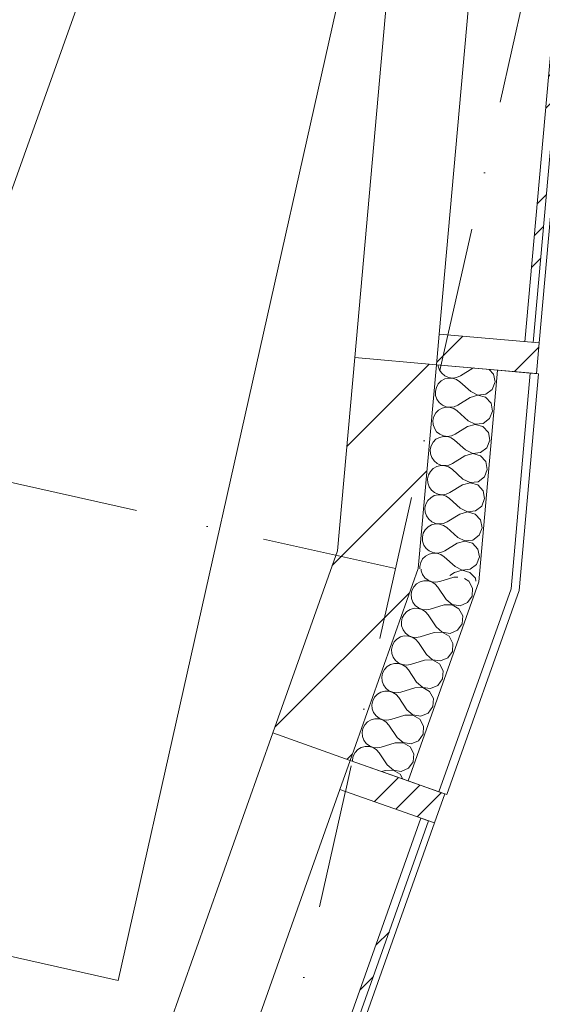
# Model space of a CAD drawing. Header units: millimetres. Extents: x -7213913 to -6985912, y 6023162 to 6205784.
# Tile 212 of 256: x -7183159 to -7181884, y 6176031 to 6178432. Entities that reach past the tile are written whole.
import ezdxf
from ezdxf.enums import TextEntityAlignment as Align

# ---------------------------------------------------------------- set-up
doc = ezdxf.new("R2010")
doc.units = ezdxf.units.MM
doc.header["$MEASUREMENT"] = 0
doc.set_wipeout_variables(frame=1)
doc.linetypes.add('Wipeout_Contour', pattern=[1000, 0, -1000])
doc.linetypes.add('Штрихпунктирная', pattern=[670.277762, 352.777767, -176.388884, 0, -141.111112])
for name, color, linetype in [('АР-Стены_внешние_.АР', 7, 'Continuous'), ('АР-Стены_Наружные ВИТРАЖ', 7, 'Continuous'), ('АР-Чертеж-Оси_Осевые размеры.АР', 7, 'Continuous'), ('ИОС-Шахты и отверстия.АР', 7, 'Continuous')]:
    doc.layers.add(name, color=color, linetype=linetype)
for name, color, linetype, lineweight in [('АР-Стены_внешние_.АР_Ном._пера__1', 7, 'Continuous', 0), ('АР-Стены_внешние_.АР_Ном._пера__120', 7, 'Continuous', 0), ('АР-Стены_Наружные ВИТРАЖ_Ном._пера__120', 7, 'Continuous', 0), ('АР-Чертеж-Оси_Осевые размеры.АР_Ном._пера__120', 7, 'Continuous', 0), ('ИОС-Шахты и отверстия.АР_Ном._пера__1', 7, 'Continuous', 0)]:
    doc.layers.add(name, color=color, linetype=linetype, lineweight=lineweight)
doc.styles.add('РЎР“Р•РќР•Р\xa0Р\x98Р\xa0_РЎРўР\x98Р›Р¬_5', font='GOTHIC.TTF')
pattern_1 = [(45, (-6566190.34, 6562677.8), (-176.776695, 176.776695), []), (45, (-6566225.7, 6562713.15), (-176.776695, 176.776695), []), (45, (-6566261.05, 6562748.5), (-176.776695, 176.776695), [])]
pattern_2 = [(45, (-6566190.34, 6562677.8), (-127.279217, 127.279217), [])]

# ---------------------------------------------------------------- blocks, each defined once
blk = doc.blocks.new('Символ Проема в Полу 21[137]_1', base_point=(-7183797.2, 6176286.5))
at = {"layer": 'ИОС-Шахты и отверстия.АР_Ном._пера__1', "color": 7, "linetype": 'Continuous', "lineweight": 0, "flags": 128}
for points in [[(-7183797.2, 6176286.5), (-7183123.8, 6179284.7), (-7182245.7, 6179087.5), (-7182869.6, 6178883.2)], [(-7182869.6, 6178883.2), (-7182245.7, 6179087.5), (-7182919, 6176089.3), (-7183797.2, 6176286.5)]]:
    blk.add_lwpolyline(points, close=True, dxfattribs=at)
blk = doc.blocks.new('Навесная Стена_35_1', base_point=(-6566190.3, 6562677.8))
at = {"layer": 'АР-Стены_Наружные ВИТРАЖ_Ном._пера__120', "color": 7, "linetype": 'Continuous', "lineweight": 0, "flags": 128}
for points in [[(-7182378.4, 6176555.2), (-7183332.4, 6173866.7)], [(-7182147.5, 6176473.3), (-7183101.5, 6173784.7)]]:
    blk.add_lwpolyline(points, dxfattribs=at)
at = {"color": 254, "linetype": 'Wipeout_Contour', "lineweight": 0, "ltscale": 37888838.77519195}
blk.add_wipeout([(-7183115.6, 6173789.8), (-7182161.7, 6176478.3), (-7182180.5, 6176485), (-7183134.5, 6173796.4)], dxfattribs=at).dxf.layer = 'АР-Стены_Наружные ВИТРАЖ'
at = {"layer": 'АР-Стены_Наружные ВИТРАЖ', "linetype": 'Continuous', "lineweight": 0, "true_color": 0x000000}
h = blk.add_hatch(dxfattribs=at)
h.set_pattern_fill('АЛЮМИНИЙ_0001', color=18, style=0, pattern_type=2)
h.set_pattern_definition(pattern_1)
h.paths.add_polyline_path([(-7183115.6, 6173789.8), (-7182161.7, 6176478.3), (-7182180.5, 6176485), (-7183134.5, 6173796.4)])
at = {"layer": 'АР-Стены_Наружные ВИТРАЖ_Ном._пера__120', "color": 7, "linetype": 'Continuous', "lineweight": 0, "flags": 128}
blk.add_lwpolyline([(-7183115.6, 6173789.8), (-7183134.5, 6173796.4), (-7182180.5, 6176485), (-7182161.7, 6176478.3)], close=True, dxfattribs=at)
at = {"color": 254, "linetype": 'Wipeout_Contour', "lineweight": 0, "ltscale": 37891315.3233674}
blk.add_wipeout([(-7182122.5, 6176544), (-7182353.3, 6176625.9), (-7182378.4, 6176555.2), (-7182147.5, 6176473.3)], dxfattribs=at).dxf.layer = 'АР-Стены_Наружные ВИТРАЖ'
at = {"layer": 'АР-Стены_Наружные ВИТРАЖ', "linetype": 'Continuous', "lineweight": 0, "true_color": 0x000000}
h = blk.add_hatch(dxfattribs=at)
h.set_pattern_fill('АЛЮМИНИЙ_0001', color=18, style=0, pattern_type=2)
h.set_pattern_definition(pattern_1)
h.paths.add_polyline_path([(-7182122.5, 6176544), (-7182353.3, 6176625.9), (-7182378.4, 6176555.2), (-7182147.5, 6176473.3)])
at = {"layer": 'АР-Стены_Наружные ВИТРАЖ_Ном._пера__120', "color": 7, "linetype": 'Continuous', "lineweight": 0, "flags": 128}
blk.add_lwpolyline([(-7182122.5, 6176544), (-7182147.5, 6176473.3), (-7182378.4, 6176555.2), (-7182353.3, 6176625.9)], close=True, dxfattribs=at)
blk = doc.blocks.new('Навесная Стена_36_1', base_point=(-6566190.3, 6562677.8))
at = {"layer": 'АР-Стены_Наружные ВИТРАЖ_Ном._пера__120', "color": 7, "linetype": 'Continuous', "lineweight": 0, "flags": 128}
for points in [[(-7181881.7, 6180510.3), (-7182136.2, 6177665.4)], [(-7181637.7, 6180488.5), (-7181892.2, 6177643.6)]]:
    blk.add_lwpolyline(points, dxfattribs=at)
at = {"color": 254, "linetype": 'Wipeout_Contour', "lineweight": 0, "ltscale": 37896488.80814835}
blk.add_wipeout([(-7181907.1, 6177644.9), (-7181652.6, 6180489.9), (-7181672.6, 6180491.6), (-7181927, 6177646.7)], dxfattribs=at).dxf.layer = 'АР-Стены_Наружные ВИТРАЖ'
at = {"layer": 'АР-Стены_Наружные ВИТРАЖ', "linetype": 'Continuous', "lineweight": 0, "true_color": 0x000000}
h = blk.add_hatch(dxfattribs=at)
h.set_pattern_fill('АЛЮМИНИЙ_0001', color=18, style=0, pattern_type=2)
h.set_pattern_definition(pattern_1)
h.paths.add_polyline_path([(-7181907.1, 6177644.9), (-7181652.6, 6180489.9), (-7181672.6, 6180491.6), (-7181927, 6177646.7)])
at = {"layer": 'АР-Стены_Наружные ВИТРАЖ_Ном._пера__120', "color": 7, "linetype": 'Continuous', "lineweight": 0, "flags": 128}
blk.add_lwpolyline([(-7181907.1, 6177644.9), (-7181927, 6177646.7), (-7181672.6, 6180491.6), (-7181652.6, 6180489.9)], close=True, dxfattribs=at)
at = {"color": 254, "linetype": 'Wipeout_Contour', "lineweight": 0, "ltscale": 37893393.56450671}
blk.add_wipeout([(-7181892.2, 6177643.6), (-7182136.2, 6177665.4), (-7182142.9, 6177590.7), (-7181898.9, 6177568.9)], dxfattribs=at).dxf.layer = 'АР-Стены_Наружные ВИТРАЖ'
at = {"layer": 'АР-Стены_Наружные ВИТРАЖ', "linetype": 'Continuous', "lineweight": 0, "true_color": 0x000000}
h = blk.add_hatch(dxfattribs=at)
h.set_pattern_fill('АЛЮМИНИЙ_0001', color=18, style=0, pattern_type=2)
h.set_pattern_definition(pattern_1)
h.paths.add_polyline_path([(-7181892.2, 6177643.6), (-7182136.2, 6177665.4), (-7182142.9, 6177590.7), (-7181898.9, 6177568.9)])
at = {"layer": 'АР-Стены_Наружные ВИТРАЖ_Ном._пера__120', "color": 7, "linetype": 'Continuous', "lineweight": 0, "flags": 128}
blk.add_lwpolyline([(-7181892.2, 6177643.6), (-7181898.9, 6177568.9), (-7182142.9, 6177590.7), (-7182136.2, 6177665.4)], close=True, dxfattribs=at)
blk = doc.blocks.new('Стена_348_1', base_point=(-7182285.8, 6177115.3))
at = {"layer": 'АР-Стены_внешние_.АР', "linetype": 'Continuous', "lineweight": 0, "true_color": 0x000000}
h = blk.add_hatch(dxfattribs=at)
h.set_pattern_fill('БЛОКИ_БЕТОННЫЕ_ЭФФЕКТИВН_78', color=18, style=0, pattern_type=2)
h.set_pattern_definition(pattern_2)
h.paths.add_polyline_path([(-7182384.3, 6177136.8), (-7182541.8, 6176692.8), (-7182353.3, 6176625.9), (-7182187.3, 6177093.8)])
at = {"layer": 'АР-Стены_внешние_.АР_Ном._пера__1', "color": 7, "linetype": 'Continuous', "lineweight": 15, "flags": 128}
for points in [[(-7182384.3, 6177136.8), (-7182541.8, 6176692.8)], [(-7182353.3, 6176625.9), (-7182187.3, 6177093.8)], [(-7182541.8, 6176692.8), (-7182353.3, 6176625.9)]]:
    blk.add_lwpolyline(points, dxfattribs=at)
blk = doc.blocks.new('Стена_350_1', base_point=(-7182242.5, 6177599.6))
at = {"layer": 'АР-Стены_внешние_.АР', "linetype": 'Continuous', "lineweight": 0, "true_color": 0x000000}
h = blk.add_hatch(dxfattribs=at)
h.set_pattern_fill('БЛОКИ_БЕТОННЫЕ_ЭФФЕКТИВН_78', color=18, style=0, pattern_type=2)
h.set_pattern_definition(pattern_2)
h.paths.add_polyline_path([(-7182342.1, 6177608.6), (-7182384.3, 6177136.8), (-7182187.3, 6177093.8), (-7182142.9, 6177590.7)])
at = {"layer": 'АР-Стены_внешние_.АР_Ном._пера__1', "color": 7, "linetype": 'Continuous', "lineweight": 15, "flags": 128}
for points in [[(-7182342.1, 6177608.6), (-7182384.3, 6177136.8)], [(-7182142.9, 6177590.7), (-7182342.1, 6177608.6)], [(-7182187.3, 6177093.8), (-7182142.9, 6177590.7)]]:
    blk.add_lwpolyline(points, dxfattribs=at)
blk = doc.blocks.new('*X745', base_point=(-6566190.3, 6562677.8))
at = {"layer": 'АР-Стены_внешние_.АР_Ном._пера__1', "color": 7, "linetype": 'Continuous', "lineweight": 0}
for p, q in [((-7182180.1, 6177092.2), (-7182179.8, 6177088.3)), ((-7182179.8, 6177088.3), (-7182176.5, 6177079)), ((-7182176.5, 6177079), (-7182170.7, 6177071)), ((-7182191.2, 6177056.3), (-7182197.9, 6177049.2)), ((-7182182.7, 6177061.4), (-7182191.2, 6177056.3)), ((-7182173.2, 6177063.9), (-7182182.7, 6177061.4)), ((-7182163.3, 6177063.8), (-7182173.2, 6177063.9)), ((-7182170.7, 6177071), (-7182162.9, 6177064.9)), ((-7182153.9, 6177060.9), (-7182163.3, 6177063.8)), ((-7182162.9, 6177064.9), (-7182153.8, 6177061.2)), ((-7182145.6, 6177055.6), (-7182153.9, 6177060.9)), ((-7182153.8, 6177061.2), (-7182144, 6177060.1)), ((-7182139.1, 6177048.2), (-7182145.6, 6177055.6)), ((-7182144, 6177060.1), (-7182134.3, 6177061.7)), ((-7182100.2, 6177072.3), (-7182134.3, 6177061.7)), ((-7182090.5, 6177072.6), (-7182100.2, 6177072.3)), ((-7182063.8, 6177063), (-7182074.1, 6177069)), ((-7182054.6, 6177045.8), (-7182063.8, 6177063)), ((-7182202.5, 6177040.4), (-7182204.5, 6177030.8)), ((-7182204.5, 6177030.8), (-7182203.7, 6177020.9)), ((-7182197.9, 6177049.2), (-7182202.5, 6177040.4)), ((-7182119.3, 6177018.5), (-7182139.1, 6177048.2)), ((-7182055.9, 6177026.3), (-7182054.6, 6177045.8)), ((-7182203.7, 6177020.9), (-7182200.3, 6177011.7)), ((-7182200.3, 6177011.7), (-7182194.5, 6177003.7)), ((-7182124.1, 6177005), (-7182158.2, 6176994.4)), ((-7182104.6, 6177005.5), (-7182124.1, 6177005)), ((-7182119.3, 6177018.5), (-7182104.5, 6177005.8)), ((-7182087.7, 6176995.7), (-7182104.6, 6177005.5)), ((-7182104.5, 6177005.8), (-7182085.2, 6177002.8)), ((-7182085.2, 6177002.8), (-7182067.2, 6177010.4)), ((-7182067.2, 6177010.4), (-7182055.9, 6177026.3)), ((-7182221.8, 6176981.8), (-7182226.4, 6176973.1)), ((-7182215.1, 6176989), (-7182221.8, 6176981.8)), ((-7182206.6, 6176994.1), (-7182215.1, 6176989)), ((-7182197.1, 6176996.6), (-7182206.6, 6176994.1)), ((-7182187.2, 6176996.5), (-7182197.1, 6176996.6)), ((-7182194.5, 6177003.7), (-7182186.8, 6176997.6)), ((-7182177.8, 6176993.6), (-7182187.2, 6176996.5)), ((-7182186.8, 6176997.6), (-7182177.7, 6176993.9)), ((-7182169.5, 6176988.3), (-7182177.8, 6176993.6)), ((-7182177.7, 6176993.9), (-7182167.9, 6176992.8)), ((-7182162.9, 6176980.9), (-7182169.5, 6176988.3)), ((-7182167.9, 6176992.8), (-7182158.2, 6176994.4)), ((-7182143.2, 6176951.2), (-7182162.9, 6176980.9)), ((-7182078.5, 6176978.5), (-7182087.7, 6176995.7)), ((-7182226.4, 6176973.1), (-7182228.3, 6176963.5)), ((-7182228.3, 6176963.5), (-7182227.6, 6176953.6)), ((-7182091.1, 6176943.1), (-7182079.8, 6176959)), ((-7182079.8, 6176959), (-7182078.5, 6176978.5)), ((-7182227.6, 6176953.6), (-7182224.2, 6176944.4)), ((-7182224.2, 6176944.4), (-7182218.4, 6176936.4)), ((-7182218.4, 6176936.4), (-7182210.7, 6176930.3)), ((-7182148, 6176937.7), (-7182182.1, 6176927.1)), ((-7182128.5, 6176938.2), (-7182148, 6176937.7)), ((-7182143.2, 6176951.2), (-7182128.4, 6176938.5)), ((-7182111.6, 6176928.4), (-7182128.5, 6176938.2)), ((-7182128.4, 6176938.5), (-7182109.1, 6176935.5)), ((-7182109.1, 6176935.5), (-7182091.1, 6176943.1)), ((-7182245.7, 6176914.5), (-7182250.2, 6176905.8)), ((-7182238.9, 6176921.7), (-7182245.7, 6176914.5)), ((-7182230.5, 6176926.7), (-7182238.9, 6176921.7)), ((-7182221, 6176929.3), (-7182230.5, 6176926.7)), ((-7182211.1, 6176929.1), (-7182221, 6176929.3)), ((-7182201.7, 6176926.3), (-7182211.1, 6176929.1)), ((-7182210.7, 6176930.3), (-7182201.6, 6176926.6)), ((-7182193.4, 6176921), (-7182201.7, 6176926.3)), ((-7182201.6, 6176926.6), (-7182191.8, 6176925.5)), ((-7182186.8, 6176913.6), (-7182193.4, 6176921)), ((-7182191.8, 6176925.5), (-7182182.1, 6176927.1)), ((-7182167.1, 6176883.9), (-7182186.8, 6176913.6)), ((-7182102.4, 6176911.2), (-7182111.6, 6176928.4)), ((-7182103.7, 6176891.7), (-7182102.4, 6176911.2)), ((-7182250.2, 6176905.8), (-7182252.2, 6176896.1)), ((-7182252.2, 6176896.1), (-7182251.5, 6176886.3)), ((-7182251.5, 6176886.3), (-7182248.1, 6176877.1)), ((-7182167.1, 6176883.9), (-7182152.2, 6176871.2)), ((-7182115, 6176875.8), (-7182103.7, 6176891.7)), ((-7182244.8, 6176862), (-7182254.4, 6176859.4)), ((-7182248.1, 6176877.1), (-7182242.3, 6176869.1)), ((-7182235, 6176861.8), (-7182244.8, 6176862)), ((-7182242.3, 6176869.1), (-7182234.6, 6176863)), ((-7182225.6, 6176859), (-7182235, 6176861.8)), ((-7182234.6, 6176863), (-7182225.5, 6176859.3)), ((-7182171.9, 6176870.4), (-7182205.9, 6176859.8)), ((-7182152.3, 6176870.9), (-7182171.9, 6176870.4)), ((-7182135.5, 6176861.1), (-7182152.3, 6176870.9)), ((-7182152.2, 6176871.2), (-7182133, 6176868.2)), ((-7182126.3, 6176843.8), (-7182135.5, 6176861.1)), ((-7182133, 6176868.2), (-7182115, 6176875.8)), ((-7182274.1, 6176838.5), (-7182276.1, 6176828.8)), ((-7182269.6, 6176847.2), (-7182274.1, 6176838.5)), ((-7182262.8, 6176854.4), (-7182269.6, 6176847.2)), ((-7182254.4, 6176859.4), (-7182262.8, 6176854.4)), ((-7182217.3, 6176853.7), (-7182225.6, 6176859)), ((-7182225.5, 6176859.3), (-7182215.7, 6176858.1)), ((-7182210.7, 6176846.3), (-7182217.3, 6176853.7)), ((-7182215.7, 6176858.1), (-7182205.9, 6176859.8)), ((-7182191, 6176816.5), (-7182210.7, 6176846.3)), ((-7182127.6, 6176824.4), (-7182126.3, 6176843.8)), ((-7182276.1, 6176828.8), (-7182275.4, 6176819)), ((-7182275.4, 6176819), (-7182272, 6176809.7)), ((-7182191, 6176816.5), (-7182176.1, 6176803.9)), ((-7182138.9, 6176808.4), (-7182127.6, 6176824.4)), ((-7182278.2, 6176792.1), (-7182286.7, 6176787.1)), ((-7182268.7, 6176794.7), (-7182278.2, 6176792.1)), ((-7182272, 6176809.7), (-7182266.2, 6176801.8)), ((-7182258.9, 6176794.5), (-7182268.7, 6176794.7)), ((-7182266.2, 6176801.8), (-7182258.5, 6176795.7)), ((-7182249.4, 6176791.7), (-7182258.9, 6176794.5)), ((-7182258.5, 6176795.7), (-7182249.3, 6176791.9)), ((-7182241.1, 6176786.4), (-7182249.4, 6176791.7)), ((-7182249.3, 6176791.9), (-7182239.5, 6176790.8)), ((-7182239.5, 6176790.8), (-7182229.8, 6176792.4)), ((-7182195.7, 6176803.1), (-7182229.8, 6176792.4)), ((-7182176.2, 6176803.6), (-7182195.7, 6176803.1)), ((-7182159.4, 6176793.7), (-7182176.2, 6176803.6)), ((-7182176.1, 6176803.9), (-7182156.8, 6176800.9)), ((-7182150.2, 6176776.5), (-7182159.4, 6176793.7)), ((-7182156.8, 6176800.9), (-7182138.9, 6176808.4)), ((-7182298, 6176771.2), (-7182300, 6176761.5)), ((-7182293.5, 6176779.9), (-7182298, 6176771.2)), ((-7182286.7, 6176787.1), (-7182293.5, 6176779.9)), ((-7182234.6, 6176779), (-7182241.1, 6176786.4)), ((-7182214.8, 6176749.2), (-7182234.6, 6176779)), ((-7182151.4, 6176757), (-7182150.2, 6176776.5)), ((-7182300, 6176761.5), (-7182299.3, 6176751.7)), ((-7182299.3, 6176751.7), (-7182295.9, 6176742.4)), ((-7182295.9, 6176742.4), (-7182290.1, 6176734.4)), ((-7182214.8, 6176749.2), (-7182200, 6176736.5)), ((-7182180.7, 6176733.5), (-7182162.7, 6176741.1)), ((-7182162.7, 6176741.1), (-7182151.4, 6176757)), ((-7182310.6, 6176719.7), (-7182317.4, 6176712.6)), ((-7182302.1, 6176724.8), (-7182310.6, 6176719.7)), ((-7182292.6, 6176727.3), (-7182302.1, 6176724.8)), ((-7182282.8, 6176727.2), (-7182292.6, 6176727.3)), ((-7182290.1, 6176734.4), (-7182282.3, 6176728.4)), ((-7182273.3, 6176724.3), (-7182282.8, 6176727.2)), ((-7182282.3, 6176728.4), (-7182273.2, 6176724.6)), ((-7182265, 6176719), (-7182273.3, 6176724.3)), ((-7182273.2, 6176724.6), (-7182263.4, 6176723.5)), ((-7182258.5, 6176711.7), (-7182265, 6176719)), ((-7182263.4, 6176723.5), (-7182253.7, 6176725.1)), ((-7182219.6, 6176735.8), (-7182253.7, 6176725.1)), ((-7182200.1, 6176736.3), (-7182219.6, 6176735.8)), ((-7182183.2, 6176726.4), (-7182200.1, 6176736.3)), ((-7182200, 6176736.5), (-7182180.7, 6176733.5)), ((-7182174.1, 6176709.2), (-7182183.2, 6176726.4)), ((-7182321.9, 6176703.8), (-7182323.9, 6176694.2)), ((-7182323.9, 6176694.2), (-7182323.2, 6176684.4)), ((-7182317.4, 6176712.6), (-7182321.9, 6176703.8)), ((-7182238.7, 6176681.9), (-7182258.5, 6176711.7)), ((-7182175.3, 6176689.7), (-7182174.1, 6176709.2)), ((-7182323.2, 6176684.4), (-7182319.8, 6176675.1)), ((-7182319.8, 6176675.1), (-7182314, 6176667.1)), ((-7182243.5, 6176668.4), (-7182277.6, 6176657.8)), ((-7182224, 6176668.9), (-7182243.5, 6176668.4)), ((-7182238.7, 6176681.9), (-7182223.9, 6176669.2)), ((-7182207.1, 6176659.1), (-7182224, 6176668.9)), ((-7182223.9, 6176669.2), (-7182204.6, 6176666.2)), ((-7182204.6, 6176666.2), (-7182186.6, 6176673.8)), ((-7182186.6, 6176673.8), (-7182175.3, 6176689.7)), ((-7182341.2, 6176645.3), (-7182345.8, 6176636.5)), ((-7182334.5, 6176652.4), (-7182341.2, 6176645.3)), ((-7182326, 6176657.5), (-7182334.5, 6176652.4)), ((-7182316.5, 6176660), (-7182326, 6176657.5)), ((-7182306.6, 6176659.9), (-7182316.5, 6176660)), ((-7182314, 6176667.1), (-7182306.2, 6176661)), ((-7182297.2, 6176657), (-7182306.6, 6176659.9)), ((-7182306.2, 6176661), (-7182297.1, 6176657.3)), ((-7182288.9, 6176651.7), (-7182297.2, 6176657)), ((-7182297.1, 6176657.3), (-7182287.3, 6176656.2)), ((-7182282.4, 6176644.3), (-7182288.9, 6176651.7)), ((-7182287.3, 6176656.2), (-7182277.6, 6176657.8)), ((-7182262.6, 6176614.6), (-7182282.4, 6176644.3)), ((-7182198, 6176641.9), (-7182207.1, 6176659.1)), ((-7182345.8, 6176636.5), (-7182347.8, 6176626.9)), ((-7182347.8, 6176626.9), (-7182347.5, 6176623.8)), ((-7182210.5, 6176606.5), (-7182199.2, 6176622.4)), ((-7182199.2, 6176622.4), (-7182198, 6176641.9)), ((-7182267.4, 6176601.1), (-7182276, 6176598.4)), ((-7182247.9, 6176601.6), (-7182267.4, 6176601.1)), ((-7182262.6, 6176614.6), (-7182247.8, 6176601.9)), ((-7182231, 6176591.8), (-7182247.9, 6176601.6)), ((-7182247.8, 6176601.9), (-7182228.5, 6176598.9)), ((-7182228.5, 6176598.9), (-7182210.5, 6176606.5)), ((-7182224.9, 6176580.3), (-7182231, 6176591.8))]:
    blk.add_line(p, q, dxfattribs=at)
blk = doc.blocks.new('Стена_357_1', base_point=(-7182353.3, 6176625.9))
at = {"layer": 'АР-Стены_внешние_.АР_Ном._пера__1', "color": 7, "linetype": 'Continuous', "lineweight": 0}
for p, q in [((-7182212, 6176575.7), (-7182039.6, 6177061.5)), ((-7182136.6, 6176549), (-7181960.8, 6177044.3))]:
    blk.add_line(p, q, dxfattribs=at)
at = {"layer": 'АР-Стены_внешние_.АР_Ном._пера__1', "color": 7, "linetype": 'Continuous', "lineweight": 0, "flags": 128}
for points in [[(-7182187.3, 6177093.8), (-7182353.3, 6176625.9)], [(-7182117.7, 6176542.3), (-7181941.2, 6177040)], [(-7182212, 6176575.7), (-7182353.3, 6176625.9)], [(-7182136.6, 6176549), (-7182212, 6176575.7)], [(-7182117.7, 6176542.3), (-7182136.6, 6176549)]]:
    blk.add_lwpolyline(points, dxfattribs=at)
at = {"layer": 'АР-Стены_внешние_.АР', "color": 7, "lineweight": 0}
blk.add_blockref('*X745', (-6566190.3, 6562677.8), dxfattribs=at)
blk = doc.blocks.new('*X747', base_point=(-6566190.3, 6562677.8))
at = {"layer": 'АР-Стены_внешние_.АР_Ном._пера__1', "color": 7, "linetype": 'Continuous', "lineweight": 0}
for p, q in [((-7182138.4, 6177590.3), (-7182138.3, 6177587.1)), ((-7182138.3, 6177587.1), (-7182135.1, 6177577.7)), ((-7182054, 6177582.2), (-7182084.4, 6177563.4)), ((-7182052.4, 6177582.6), (-7182054, 6177582.2)), ((-7182135.1, 6177577.7), (-7182129.5, 6177569.6)), ((-7182129.5, 6177569.6), (-7182121.9, 6177563.3)), ((-7182113, 6177558.1), (-7182122.6, 6177555.8)), ((-7182121.9, 6177563.3), (-7182112.9, 6177559.4)), ((-7182103.2, 6177557.7), (-7182113, 6177558.1)), ((-7182112.9, 6177559.4), (-7182103.1, 6177558)), ((-7182093.8, 6177554.7), (-7182103.2, 6177557.7)), ((-7182103.1, 6177558), (-7182093.4, 6177559.4)), ((-7182093.4, 6177559.4), (-7182084.4, 6177563.4)), ((-7182003.3, 6177567.8), (-7182013.7, 6177579.2)), ((-7181999.6, 6177548.6), (-7182003.3, 6177567.8)), ((-7182142.9, 6177535.4), (-7182145.1, 6177525.8)), ((-7182138.1, 6177544), (-7182142.9, 6177535.4)), ((-7182131.2, 6177551), (-7182138.1, 6177544)), ((-7182122.6, 6177555.8), (-7182131.2, 6177551)), ((-7182085.6, 6177549.1), (-7182093.8, 6177554.7)), ((-7182059.1, 6177525.3), (-7182085.6, 6177549.1)), ((-7182006.6, 6177530.4), (-7181999.6, 6177548.6)), ((-7182145.1, 6177525.8), (-7182144.6, 6177515.9)), ((-7182144.6, 6177515.9), (-7182141.5, 6177506.6)), ((-7182060.4, 6177511), (-7182090.7, 6177492.2)), ((-7182041.6, 6177516.4), (-7182060.4, 6177511)), ((-7182059.1, 6177525.3), (-7182041.6, 6177516.7)), ((-7182041.6, 6177516.7), (-7182022.1, 6177518.6)), ((-7182022.8, 6177511.1), (-7182041.6, 6177516.4)), ((-7182009.6, 6177496.7), (-7182022.8, 6177511.1)), ((-7182022.1, 6177518.6), (-7182006.6, 6177530.4)), ((-7182141.5, 6177506.6), (-7182135.9, 6177498.5)), ((-7182129, 6177484.7), (-7182137.5, 6177479.9)), ((-7182135.9, 6177498.5), (-7182128.3, 6177492.2)), ((-7182119.4, 6177487), (-7182129, 6177484.7)), ((-7182128.3, 6177492.2), (-7182119.3, 6177488.2)), ((-7182109.5, 6177486.6), (-7182119.4, 6177487)), ((-7182119.3, 6177488.2), (-7182109.5, 6177486.9)), ((-7182109.5, 6177486.9), (-7182099.8, 6177488.2)), ((-7182100.2, 6177483.5), (-7182109.5, 6177486.6)), ((-7182099.8, 6177488.2), (-7182090.7, 6177492.2)), ((-7182006, 6177477.5), (-7182009.6, 6177496.7)), ((-7182149.2, 6177464.2), (-7182151.5, 6177454.6)), ((-7182144.5, 6177472.9), (-7182149.2, 6177464.2)), ((-7182137.5, 6177479.9), (-7182144.5, 6177472.9)), ((-7182092, 6177478), (-7182100.2, 6177483.5)), ((-7182065.5, 6177454.1), (-7182092, 6177478)), ((-7182013, 6177459.2), (-7182006, 6177477.5)), ((-7182151.5, 6177454.6), (-7182151, 6177444.8)), ((-7182151, 6177444.8), (-7182147.8, 6177435.5)), ((-7182066.7, 6177439.9), (-7182097.1, 6177421.1)), ((-7182048, 6177445.2), (-7182066.7, 6177439.9)), ((-7182065.5, 6177454.1), (-7182047.9, 6177445.5)), ((-7182029.2, 6177439.9), (-7182048, 6177445.2)), ((-7182047.9, 6177445.5), (-7182028.5, 6177447.4)), ((-7182016, 6177425.5), (-7182029.2, 6177439.9)), ((-7182028.5, 6177447.4), (-7182013, 6177459.2)), ((-7182147.8, 6177435.5), (-7182142.2, 6177427.3)), ((-7182135.3, 6177413.5), (-7182143.9, 6177408.7)), ((-7182142.2, 6177427.3), (-7182134.7, 6177421.1)), ((-7182125.7, 6177415.8), (-7182135.3, 6177413.5)), ((-7182134.7, 6177421.1), (-7182125.6, 6177417.1)), ((-7182115.9, 6177415.4), (-7182125.7, 6177415.8)), ((-7182125.6, 6177417.1), (-7182115.9, 6177415.7)), ((-7182115.9, 6177415.7), (-7182106.1, 6177417.1)), ((-7182106.5, 6177412.4), (-7182115.9, 6177415.4)), ((-7182098.4, 6177406.9), (-7182106.5, 6177412.4)), ((-7182106.1, 6177417.1), (-7182097.1, 6177421.1)), ((-7182012.4, 6177406.3), (-7182016, 6177425.5)), ((-7182155.6, 6177393.1), (-7182157.8, 6177383.5)), ((-7182150.8, 6177401.7), (-7182155.6, 6177393.1)), ((-7182143.9, 6177408.7), (-7182150.8, 6177401.7)), ((-7182071.8, 6177383), (-7182098.4, 6177406.9)), ((-7182034.9, 6177376.3), (-7182019.4, 6177388.1)), ((-7182019.4, 6177388.1), (-7182012.4, 6177406.3)), ((-7182157.8, 6177383.5), (-7182157.4, 6177373.6)), ((-7182157.4, 6177373.6), (-7182154.2, 6177364.3)), ((-7182154.2, 6177364.3), (-7182148.6, 6177356.2)), ((-7182073.1, 6177368.7), (-7182103.5, 6177349.9)), ((-7182054.3, 6177374.1), (-7182073.1, 6177368.7)), ((-7182071.8, 6177383), (-7182054.3, 6177374.4)), ((-7182054.3, 6177374.4), (-7182034.9, 6177376.3)), ((-7182035.5, 6177368.8), (-7182054.3, 6177374.1)), ((-7182022.4, 6177354.4), (-7182035.5, 6177368.8)), ((-7182141.7, 6177342.4), (-7182150.3, 6177337.6)), ((-7182148.6, 6177356.2), (-7182141, 6177349.9)), ((-7182132.1, 6177344.7), (-7182141.7, 6177342.4)), ((-7182141, 6177349.9), (-7182132, 6177345.9)), ((-7182122.3, 6177344.3), (-7182132.1, 6177344.7)), ((-7182132, 6177345.9), (-7182122.2, 6177344.6)), ((-7182112.9, 6177341.2), (-7182122.3, 6177344.3)), ((-7182122.2, 6177344.6), (-7182112.5, 6177346)), ((-7182104.7, 6177335.7), (-7182112.9, 6177341.2)), ((-7182112.5, 6177346), (-7182103.5, 6177349.9)), ((-7182018.7, 6177335.2), (-7182022.4, 6177354.4)), ((-7182162, 6177321.9), (-7182164.2, 6177312.3)), ((-7182157.2, 6177330.6), (-7182162, 6177321.9)), ((-7182150.3, 6177337.6), (-7182157.2, 6177330.6)), ((-7182078.2, 6177311.8), (-7182104.7, 6177335.7)), ((-7182041.2, 6177305.1), (-7182025.7, 6177317)), ((-7182025.7, 6177317), (-7182018.7, 6177335.2)), ((-7182164.2, 6177312.3), (-7182163.7, 6177302.5)), ((-7182163.7, 6177302.5), (-7182160.6, 6177293.2)), ((-7182160.6, 6177293.2), (-7182155, 6177285)), ((-7182079.5, 6177297.6), (-7182109.8, 6177278.8)), ((-7182060.7, 6177302.9), (-7182079.5, 6177297.6)), ((-7182078.2, 6177311.8), (-7182060.7, 6177303.2)), ((-7182060.7, 6177303.2), (-7182041.2, 6177305.1)), ((-7182041.9, 6177297.6), (-7182060.7, 6177302.9)), ((-7182028.7, 6177283.2), (-7182041.9, 6177297.6)), ((-7182148.1, 6177271.3), (-7182156.6, 6177266.4)), ((-7182155, 6177285), (-7182147.4, 6177278.8)), ((-7182138.5, 6177273.6), (-7182148.1, 6177271.3)), ((-7182147.4, 6177278.8), (-7182138.4, 6177274.8)), ((-7182128.6, 6177273.2), (-7182138.5, 6177273.6)), ((-7182138.4, 6177274.8), (-7182128.6, 6177273.4)), ((-7182128.6, 6177273.4), (-7182118.8, 6177274.8)), ((-7182119.3, 6177270.1), (-7182128.6, 6177273.2)), ((-7182111.1, 6177264.6), (-7182119.3, 6177270.1)), ((-7182118.8, 6177274.8), (-7182109.8, 6177278.8)), ((-7182025.1, 6177264), (-7182028.7, 6177283.2)), ((-7182168.3, 6177250.8), (-7182170.6, 6177241.2)), ((-7182163.6, 6177259.4), (-7182168.3, 6177250.8)), ((-7182156.6, 6177266.4), (-7182163.6, 6177259.4)), ((-7182084.6, 6177240.7), (-7182111.1, 6177264.6)), ((-7182047.6, 6177234), (-7182032.1, 6177245.8)), ((-7182032.1, 6177245.8), (-7182025.1, 6177264)), ((-7182170.6, 6177241.2), (-7182170.1, 6177231.4)), ((-7182170.1, 6177231.4), (-7182166.9, 6177222)), ((-7182166.9, 6177222), (-7182161.3, 6177213.9)), ((-7182085.8, 6177226.4), (-7182116.2, 6177207.6)), ((-7182067.1, 6177231.8), (-7182085.8, 6177226.4)), ((-7182084.6, 6177240.7), (-7182067, 6177232.1)), ((-7182048.3, 6177226.5), (-7182067.1, 6177231.8)), ((-7182067, 6177232.1), (-7182047.6, 6177234)), ((-7182035.1, 6177212.1), (-7182048.3, 6177226.5)), ((-7182154.4, 6177200.1), (-7182163, 6177195.3)), ((-7182161.3, 6177213.9), (-7182153.7, 6177207.6)), ((-7182144.8, 6177202.4), (-7182154.4, 6177200.1)), ((-7182153.7, 6177207.6), (-7182144.7, 6177203.7)), ((-7182135, 6177202), (-7182144.8, 6177202.4)), ((-7182144.7, 6177203.7), (-7182135, 6177202.3)), ((-7182135, 6177202.3), (-7182125.2, 6177203.7)), ((-7182125.6, 6177198.9), (-7182135, 6177202)), ((-7182117.5, 6177193.4), (-7182125.6, 6177198.9)), ((-7182125.2, 6177203.7), (-7182116.2, 6177207.6)), ((-7182031.5, 6177192.9), (-7182035.1, 6177212.1)), ((-7182174.7, 6177179.7), (-7182176.9, 6177170.1)), ((-7182169.9, 6177188.3), (-7182174.7, 6177179.7)), ((-7182163, 6177195.3), (-7182169.9, 6177188.3)), ((-7182090.9, 6177169.5), (-7182117.5, 6177193.4)), ((-7182054, 6177162.8), (-7182038.4, 6177174.7)), ((-7182038.4, 6177174.7), (-7182031.5, 6177192.9)), ((-7182176.9, 6177170.1), (-7182176.4, 6177160.2)), ((-7182176.4, 6177160.2), (-7182173.3, 6177150.9)), ((-7182173.3, 6177150.9), (-7182167.7, 6177142.8)), ((-7182092.2, 6177155.3), (-7182122.6, 6177136.5)), ((-7182073.4, 6177160.6), (-7182092.2, 6177155.3)), ((-7182090.9, 6177169.5), (-7182073.4, 6177160.9)), ((-7182073.4, 6177160.9), (-7182054, 6177162.8)), ((-7182054.6, 6177155.3), (-7182073.4, 6177160.6)), ((-7182041.5, 6177140.9), (-7182054.6, 6177155.3)), ((-7182169.4, 6177124.1), (-7182176.3, 6177117.1)), ((-7182160.8, 6177129), (-7182169.4, 6177124.1)), ((-7182167.7, 6177142.8), (-7182160.1, 6177136.5)), ((-7182151.2, 6177131.3), (-7182160.8, 6177129)), ((-7182160.1, 6177136.5), (-7182151.1, 6177132.5)), ((-7182141.4, 6177130.9), (-7182151.2, 6177131.3)), ((-7182151.1, 6177132.5), (-7182141.3, 6177131.2)), ((-7182132, 6177127.8), (-7182141.4, 6177130.9)), ((-7182141.3, 6177131.2), (-7182131.6, 6177132.5)), ((-7182123.8, 6177122.3), (-7182132, 6177127.8)), ((-7182131.6, 6177132.5), (-7182122.6, 6177136.5)), ((-7182037.8, 6177121.8), (-7182041.5, 6177140.9)), ((-7182181.1, 6177108.5), (-7182183.3, 6177098.9)), ((-7182176.3, 6177117.1), (-7182181.1, 6177108.5)), ((-7182097.3, 6177098.4), (-7182123.8, 6177122.3)), ((-7182060.3, 6177091.7), (-7182044.8, 6177103.5)), ((-7182044.8, 6177103.5), (-7182037.8, 6177121.8)), ((-7182183.3, 6177098.9), (-7182183, 6177092.8)), ((-7182098.6, 6177084.2), (-7182110.3, 6177076.9)), ((-7182079.8, 6177089.5), (-7182098.6, 6177084.2)), ((-7182097.3, 6177098.4), (-7182079.8, 6177089.8)), ((-7182079.8, 6177089.8), (-7182060.3, 6177091.7)), ((-7182061, 6177084.2), (-7182079.8, 6177089.5)), ((-7182047.8, 6177069.8), (-7182061, 6177084.2)), ((-7182046.5, 6177063), (-7182047.8, 6177069.8))]:
    blk.add_line(p, q, dxfattribs=at)
blk = doc.blocks.new('Стена_358_1', base_point=(-7182187.3, 6177093.8))
at = {"layer": 'АР-Стены_внешние_.АР_Ном._пера__1', "color": 7, "linetype": 'Continuous', "lineweight": 0}
for p, q in [((-7182039.6, 6177061.5), (-7181993.5, 6177577.4)), ((-7181960.8, 6177044.3), (-7181913.8, 6177570.2))]:
    blk.add_line(p, q, dxfattribs=at)
at = {"layer": 'АР-Стены_внешние_.АР_Ном._пера__1', "color": 7, "linetype": 'Continuous', "lineweight": 0, "flags": 128}
for points in [[(-7182142.9, 6177590.7), (-7182187.3, 6177093.8)], [(-7181993.5, 6177577.4), (-7182142.9, 6177590.7)], [(-7181913.8, 6177570.2), (-7181993.5, 6177577.4)], [(-7181941.2, 6177040), (-7181893.9, 6177568.5)], [(-7181893.9, 6177568.5), (-7181913.8, 6177570.2)]]:
    blk.add_lwpolyline(points, dxfattribs=at)
at = {"layer": 'АР-Стены_внешние_.АР', "color": 7, "lineweight": 0}
blk.add_blockref('*X747', (-6566190.3, 6562677.8), dxfattribs=at)
blk = doc.blocks.new('Стандартный Маркер Сетки[164]_1', base_point=(-7208310.8, 6182948.1))
at = {"layer": 'АР-Чертеж-Оси_Осевые размеры.АР_Ном._пера__120', "color": 7, "linetype": 'Штрихпунктирная', "lineweight": 0}
blk.add_line((-7183218.3, 6177312.4), (-7182242.6, 6177093.3), dxfattribs=at)
at = {"layer": 'АР-Чертеж-Оси_Осевые размеры.АР_Ном._пера__120', "color": 7, "lineweight": 0, "style": 'РЎР“Р•РќР•Р\xa0Р\x98Р\xa0_РЎРўР\x98Р›Р¬_5'}
blk.add_attdef('AC_MarkerText_1', text='', height=350, rotation=360, dxfattribs=at).set_placement((-7208798.7, 6183246.5), align=Align.TOP_CENTER)
blk = doc.blocks.new('Стандартный Маркер Сетки[183]_1', base_point=(-7208310.8, 6182948.1))
at = {"layer": 'АР-Чертеж-Оси_Осевые размеры.АР_Ном._пера__120', "color": 7, "linetype": 'Штрихпунктирная', "lineweight": 0}
blk.add_line((-7183218.3, 6177312.4), (-7182242.6, 6177093.3), dxfattribs=at)
at = {"layer": 'АР-Чертеж-Оси_Осевые размеры.АР_Ном._пера__120', "color": 7, "lineweight": 0, "style": 'РЎР“Р•РќР•Р\xa0Р\x98Р\xa0_РЎРўР\x98Р›Р¬_5'}
blk.add_attdef('AC_MarkerText_1', text='', height=350, rotation=360, dxfattribs=at).set_placement((-7208798.7, 6183246.5), align=Align.TOP_CENTER)
blk = doc.blocks.new('Стандартный Маркер Сетки[197]_1', base_point=(-7177283.5, 6199173.2))
at = {"layer": 'АР-Чертеж-Оси_Осевые размеры.АР_Ном._пера__120', "color": 7, "linetype": 'Штрихпунктирная', "lineweight": 0}
blk.add_line((-7177502.7, 6198197.5), (-7192274.7, 6132425.5), dxfattribs=at)
at = {"layer": 'АР-Чертеж-Оси_Осевые размеры.АР_Ном._пера__120', "color": 7, "lineweight": 0, "style": 'РЎР“Р•РќР•Р\xa0Р\x98Р\xa0_РЎРўР\x98Р›Р¬_5'}
blk.add_attdef('AC_MarkerText_1', text='', height=350, rotation=360, dxfattribs=at).set_placement((-7192603.4, 6131150.8), align=Align.TOP_CENTER)

msp = doc.modelspace()

# ---------------------------------------------------------------- block references
at = {"layer": 'АР-Стены_Наружные ВИТРАЖ', "linetype": 'Continuous', "lineweight": 0}
msp.add_blockref('Навесная Стена_36_1', (-6566190.3, 6562677.8), dxfattribs=at)
at = {"layer": 'АР-Чертеж-Оси_Осевые размеры.АР', "color": 8, "linetype": 'Continuous', "lineweight": 15}
for name in ['Стандартный Маркер Сетки[164]_1', 'Стандартный Маркер Сетки[183]_1']:
    msp.add_blockref(name, (-7208310.8, 6182948.1), dxfattribs=at)
at = {"layer": 'ИОС-Шахты и отверстия.АР', "color": 7, "linetype": 'Continuous', "lineweight": 0}
msp.add_blockref('Символ Проема в Полу 21[137]_1', (-7183797.2, 6176286.5), dxfattribs=at)

# ---------------------------------------------------------------- next in the draw order: linework, layer by layer
at = {"layer": 'АР-Стены_внешние_.АР_Ном._пера__120', "color": 7, "linetype": 'Continuous', "lineweight": 0}
msp.add_line((-7182342.1, 6177608.6), (-7182074.2, 6180602.9), dxfattribs=at)

# ---------------------------------------------------------------- next in the draw order: block references
at = {"layer": 'АР-Стены_внешние_.АР', "color": 7, "lineweight": 0}
for name, p in [('Стена_350_1', (-7182242.5, 6177599.6)), ('Стена_358_1', (-7182187.3, 6177093.8))]:
    msp.add_blockref(name, p, dxfattribs=at)
at = {"layer": 'АР-Стены_Наружные ВИТРАЖ', "linetype": 'Continuous', "lineweight": 0}
msp.add_blockref('Навесная Стена_35_1', (-6566190.3, 6562677.8), dxfattribs=at)

# ---------------------------------------------------------------- next in the draw order: linework, layer by layer
at = {"layer": 'АР-Стены_внешние_.АР_Ном._пера__120', "color": 7, "linetype": 'Continuous', "lineweight": 0}
msp.add_line((-7183545.9, 6173862.9), (-7182541.8, 6176692.8), dxfattribs=at)

# ---------------------------------------------------------------- next in the draw order: block references
at = {"layer": 'АР-Стены_внешние_.АР', "color": 7, "lineweight": 0}
for name, p in [('Стена_348_1', (-7182285.8, 6177115.3)), ('Стена_357_1', (-7182353.3, 6176625.9))]:
    msp.add_blockref(name, p, dxfattribs=at)
at = {"layer": 'АР-Чертеж-Оси_Осевые размеры.АР', "color": 8, "linetype": 'Continuous', "lineweight": 15}
msp.add_blockref('Стандартный Маркер Сетки[197]_1', (-7177283.5, 6199173.2), dxfattribs=at)

doc.saveas('drawing.dxf')
